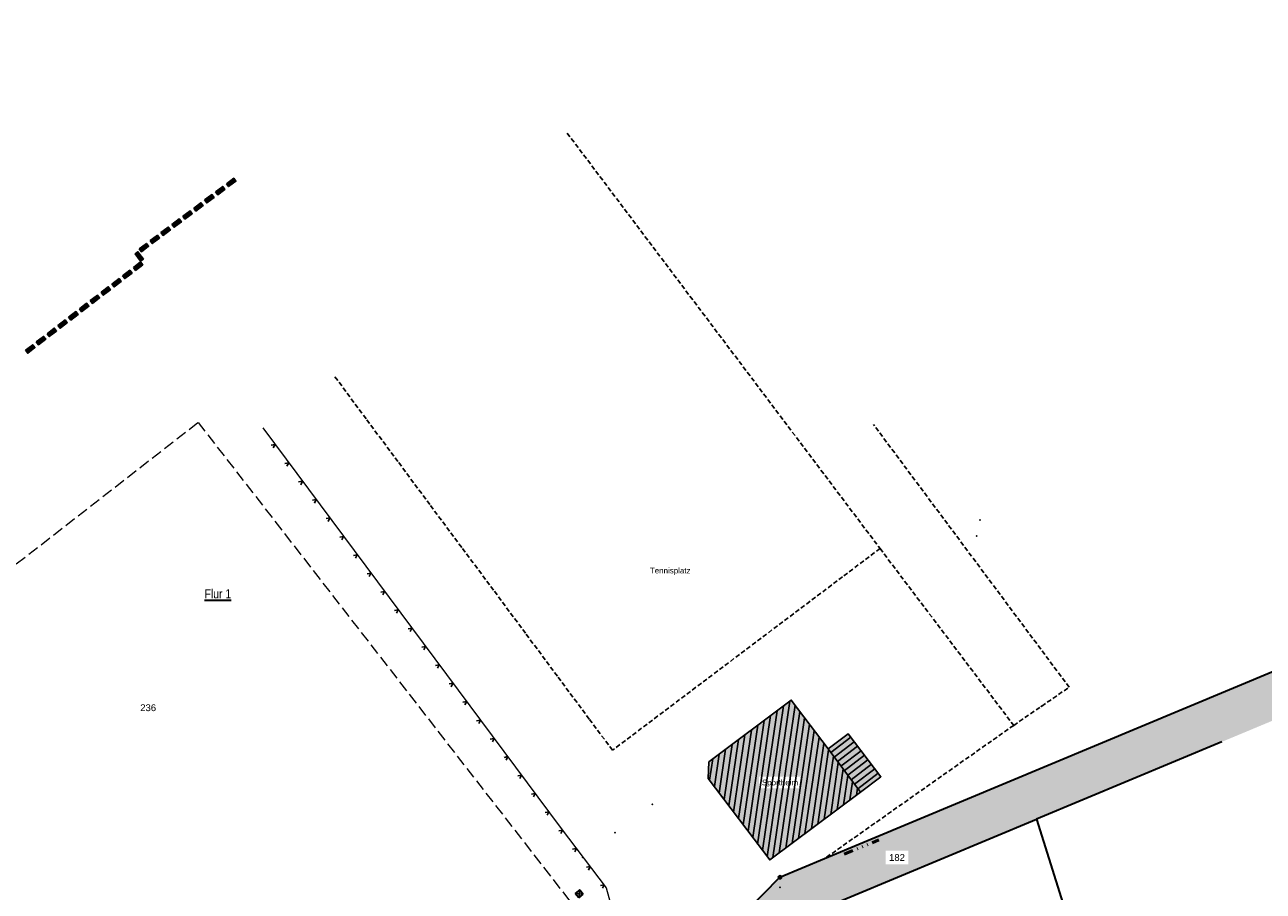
# Model space of a CAD drawing. Header units: metres. Extents: x 32322276 to 32322733, y 5638285 to 5638678.
# Tile 28 of 29: x 32322423 to 32322560, y 5638547 to 5638642. Entities that reach past the tile are written whole.
import ezdxf

# ---------------------------------------------------------------- set-up
doc = ezdxf.new("R2010")
doc.units = ezdxf.units.M
for name, pattern in [('1', [0]), ('22', [1.5, 0.5, -0.25, 0.5, -0.25]), ('26', [3.45, 1.225, -0.5, 1.225, -0.5]), ('3', [0]), ('68', [0]), ('77', [3.025, 1.025, -0.5, 0, -0.5, 0, -0.5, 0, -0.5])]:
    doc.linetypes.add(name, pattern=pattern)
doc.layers.get('0').update_dxf_attribs({"color": 1, "linetype": 'CONTINUOUS'})
for name, color, linetype in [('alte Gebäude', 7, 'CONTINUOUS'), ('alte Grenzen', 7, 'CONTINUOUS'), ('altes Gebäude Füllung', 7, 'CONTINUOUS'), ('altes Gebäude Linie', 7, 'CONTINUOUS'), ('B-Plan', 7, 'CONTINUOUS'), ('Ebene 1', 7, 'CONTINUOUS'), ('Ebene 303', 7, 'CONTINUOUS'), ('Flurgrenze', 7, 'CONTINUOUS'), ('Flurstücksnummer - Straßenname', 7, 'CONTINUOUS'), ('Gebäudeschraffur', 7, 'CONTINUOUS'), ('sonstiges', 7, 'CONTINUOUS'), ('Texte  Whs Ga usw', 7, 'CONTINUOUS'), ('vorhandene Straße', 7, 'CONTINUOUS'), ('WS  GS  Hydrant  Gulli  usw', 7, 'CONTINUOUS')]:
    doc.layers.add(name, color=color, linetype=linetype)
doc.styles.add('Flurstücksnummer', font='Arial.ttf')
doc.styles.add('Textart 25', font='Arial.ttf')
doc.styles.add('Textart 40', font='Arial Narrow.ttf')
doc.styles.add('Whs ...   Eigentümer', font='Arial.ttf')

# ---------------------------------------------------------------- blocks, each defined once
blk = doc.blocks.new('S4')
at = {"color": 7}
for points in [[(-0.5, 0.5), (0.5, 0.5), (0.5, -0.5)], [(-0.5, 0.5), (-0.5, -0.5)], [(-0.5, -0.5), (0.5, -0.5)]]:
    blk.add_lwpolyline(points, dxfattribs=at)
at = {"color": 0, "lineweight": -2}
blk.add_lwpolyline([(0.408503, -0.23585, -0.5773502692), (-0.408503, -0.23585, -0.5773502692), (0, 0.471699, -0.5773502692)], format="xyb", close=True, dxfattribs=at)
for points in [[(0.333542, 0.333542), (-0.333542, -0.333542)], [(0.333542, -0.333542), (-0.333542, 0.333542)]]:
    blk.add_lwpolyline(points, dxfattribs=at)
blk = doc.blocks.new('S3')
at = {"color": 0, "lineweight": -2}
blk.add_lwpolyline([(0.433013, -0.25, -0.5773502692), (-0.433013, -0.25, -0.5773502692), (0, 0.5, -0.5773502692)], format="xyb", close=True, dxfattribs=at)
blk = doc.blocks.new('*X27')
at = {"color": 7, "linetype": '3', "lineweight": 25}
for p, q in [((32322511.954147, 5638561.965298), (32322514.166706, 5638563.656043)), ((32322512.329463, 5638561.465507), (32322514.546191, 5638563.159438)), ((32322512.704778, 5638560.965716), (32322514.925676, 5638562.662833)), ((32322513.080094, 5638560.465926), (32322515.305161, 5638562.166229)), ((32322513.45541, 5638559.966135), (32322515.684646, 5638561.669624)), ((32322513.830725, 5638559.466345), (32322516.064131, 5638561.173019)), ((32322514.206041, 5638558.966554), (32322516.443616, 5638560.676415)), ((32322514.581357, 5638558.466763), (32322516.8231, 5638560.17981)), ((32322514.956672, 5638557.966973), (32322517.202585, 5638559.683205))]:
    blk.add_line(p, q, dxfattribs=at)
blk = doc.blocks.new('*X76')
at = {"color": 7, "linetype": '3', "lineweight": 25}
for p, q in [((32322506.039637, 5638566.569743), (32322503.900904, 5638551.882476)), ((32322506.748461, 5638567.100115), (32322504.430177, 5638551.179826)), ((32322507.457284, 5638567.630487), (32322504.95945, 5638550.477176)), ((32322508.025786, 5638567.19723), (32322505.576471, 5638550.377117)), ((32322508.554783, 5638566.492685), (32322506.285252, 5638550.907197)), ((32322503.913167, 5638564.978628), (32322502.313085, 5638553.990427)), ((32322504.62199, 5638565.508999), (32322502.842358, 5638553.287777)), ((32322505.330814, 5638566.039371), (32322503.371631, 5638552.585127)), ((32322509.08378, 5638565.78814), (32322506.994033, 5638551.437277)), ((32322509.612777, 5638565.083595), (32322507.702814, 5638551.967357)), ((32322502.49552, 5638563.917884), (32322501.254539, 5638555.395727)), ((32322503.204343, 5638564.448256), (32322501.783812, 5638554.693077)), ((32322510.141774, 5638564.37905), (32322508.411595, 5638552.497437)), ((32322510.670772, 5638563.674505), (32322509.120376, 5638553.027518)), ((32322500.369049, 5638562.326768), (32322499.666719, 5638557.503678)), ((32322501.077873, 5638562.85714), (32322500.195992, 5638556.801028)), ((32322501.786696, 5638563.387512), (32322500.725266, 5638556.098378)), ((32322511.199769, 5638562.96996), (32322509.829157, 5638553.557598)), ((32322511.728767, 5638562.265426), (32322510.537938, 5638554.087678)), ((32322498.951402, 5638561.266024), (32322498.608173, 5638558.908978)), ((32322499.660226, 5638561.796396), (32322499.137446, 5638558.206328)), ((32322512.257777, 5638561.560968), (32322511.246719, 5638554.617758)), ((32322512.786787, 5638560.85651), (32322511.9555, 5638555.147838)), ((32322513.315797, 5638560.152052), (32322512.664281, 5638555.677918)), ((32322513.844806, 5638559.447594), (32322513.373062, 5638556.207998)), ((32322514.373816, 5638558.743136), (32322514.081843, 5638556.738078)), ((32322514.902826, 5638558.038678), (32322514.790624, 5638557.268158))]:
    blk.add_line(p, q, dxfattribs=at)
blk = doc.blocks.new('S157')
at = {"lineweight": -2}
blk.add_hatch(color=0, dxfattribs=at).paths.add_polyline_path([(-0.5, 0.2), (0.5, 0.2), (0.5, -0.2), (-0.5, -0.2)], flags=0)
at = {"color": 0, "lineweight": -2}
blk.add_lwpolyline([(0.5, -0.2), (-0.5, -0.2), (-0.5, 0.2), (0.5, 0.2)], close=True, dxfattribs=at)
for points in [[(0.45, 0.15), (-0.45, 0.15)], [(-0.45, 0.1), (0.45, 0.1)], [(0.45, 0.05), (-0.45, 0.05)], [(0.45, 0), (-0.45, 0)], [(-0.45, -0.05), (0.45, -0.05)], [(0.45, -0.1), (-0.45, -0.1)], [(-0.45, -0.15), (0.45, -0.15)]]:
    blk.add_lwpolyline(points, dxfattribs=at)
blk = doc.blocks.new('S20', base_point=(0, -0.5))
at = {"color": 0, "lineweight": -2}
blk.add_lwpolyline([(-0.5, 0.5), (0, -0.5), (0.5, 0.5)], dxfattribs=at)

msp = doc.modelspace()

# ---------------------------------------------------------------- hatches: boundary and pattern name
at = {"layer": 'altes Gebäude Füllung', "lineweight": 25, "true_color": 0xcccccc}
for points in [[(32322515.23, 5638557.6), (32322505.23, 5638550.12), (32322498.46, 5638559.11), (32322498.51, 5638560.93), (32322507.61, 5638567.75), (32322511.66, 5638562.36)], [(32322513.88, 5638564.03), (32322517.5, 5638559.29), (32322515.23, 5638557.6), (32322511.66, 5638562.36)]]:
    msp.add_hatch(color=254, dxfattribs=at).paths.add_polyline_path(points, flags=0)
at = {"layer": 'vorhandene Straße', "lineweight": 25, "true_color": 0xe6d499}
msp.add_hatch(color=41, dxfattribs=at).paths.add_polyline_path([(32322377.69, 5638390.9), (32322364.47, 5638375.55), (32322363.62, 5638369.78), (32322362.44, 5638373.95), (32322353.06, 5638375.49), (32322375.3, 5638401.46), (32322379.08, 5638406.55), (32322384.2, 5638413.46), (32322386.83, 5638416.99), (32322422.41, 5638465.87), (32322453.75, 5638495.38), (32322494.45, 5638536.25), (32322502.62, 5638544.46), (32322506.36, 5638548.22), (32322511.28, 5638550.27), (32322641.05, 5638604.39), (32322678.63, 5638620.06), (32322717.2, 5638636.14), (32322731.68, 5638642.18), (32322732.57, 5638639.32), (32322733.16, 5638637.43), (32322725.75, 5638634.3), (32322707.94, 5638626.88), (32322703.89, 5638625.19), (32322652.74, 5638603.86), (32322629.93, 5638594.35), (32322620.77, 5638590.53), (32322600.96, 5638582.27), (32322585.7, 5638575.9), (32322572.62, 5638570.45), (32322555.09, 5638563.14), (32322534.66, 5638554.61), (32322509.09, 5638543.95), (32322496.04, 5638531.13), (32322471.49, 5638507.04), (32322467.67, 5638503.29), (32322467.2, 5638502.83), (32322456.8, 5638492.63), (32322456.19, 5638492.03), (32322443.5, 5638479.57), (32322442.46, 5638478.55), (32322428.07, 5638464.43), (32322426.14, 5638462.53), (32322403.12, 5638431.66), (32322396.11, 5638412.28), (32322385.51, 5638399.98)], flags=0)

# ---------------------------------------------------------------- linework, layer by layer
at = {"layer": 'alte Gebäude', "color": 7, "linetype": '3', "lineweight": 25}
msp.add_line((32322511.66, 5638562.36), (32322515.23, 5638557.6), dxfattribs=at)
msp.add_lwpolyline([(32322515.23, 5638557.6), (32322517.5, 5638559.29), (32322513.88, 5638564.03), (32322511.66, 5638562.36)], dxfattribs=at)
at = {"layer": 'alte Grenzen', "color": 7, "linetype": '1', "lineweight": 35}
for p, q in [((32322555.09, 5638563.14), (32322534.66, 5638554.61)), ((32322534.66, 5638554.61), (32322600.02, 5638345.69))]:
    msp.add_line(p, q, dxfattribs=at)
msp.add_lwpolyline([(32322453.75, 5638495.38), (32322494.45, 5638536.25), (32322502.62, 5638544.46), (32322506.36, 5638548.22)], dxfattribs=at)
at = {"layer": 'Ebene 1', "color": 7, "linetype": '77', "lineweight": 50}
msp.add_line((32322513.45, 5638550.77), (32322517.26, 5638552.33), dxfattribs=at)
at = {"layer": 'Ebene 303', "color": 7, "linetype": '68', "lineweight": 18}
msp.add_lwpolyline([(32322449.31, 5638597.74), (32322482.24, 5638553.61), (32322487.21, 5638547.07), (32322489.66, 5638538.16), (32322483.52, 5638533.37)], dxfattribs=at)
at = {"layer": 'Flurgrenze', "color": 7, "true_color": 0xffffff}
for p in [(32322528.41, 5638587.61), (32322528.05, 5638585.85), (32322535.2, 5638567.06), (32322492.29, 5638556.27), (32322488.15, 5638553.12), (32322484.61, 5638550.42), (32322506.38, 5638547.09, 113.38)]:
    msp.add_point(p, dxfattribs=at)
at = {"layer": 'WS  GS  Hydrant  Gulli  usw', "color": 7, "linetype": '22', "lineweight": 25}
for p, q in [((32322482.9, 5638630.24), (32322517.4, 5638584.45)), ((32322517.4, 5638584.45), (32322532.14, 5638564.96))]:
    msp.add_line(p, q, dxfattribs=at)
msp.add_lwpolyline([(32322532.14, 5638564.96), (32322538.26, 5638569.16), (32322524.84, 5638587.17), (32322516.68, 5638598.12)], dxfattribs=at)

# ---------------------------------------------------------------- block references
at = {"layer": 'alte Grenzen', "color": 7, "xscale": 0.375, "yscale": 0.375}
msp.add_blockref('S3', (32322506.36, 5638548.22), dxfattribs=at)
at = {"layer": 'B-Plan', "color": 7, "xscale": 1.0025, "yscale": 1.0025}
for p, rotation in [((32322445.83, 5638624.8), 216.656167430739), ((32322444.63, 5638623.9), 216.656167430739), ((32322442.22, 5638622.11), 216.656167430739), ((32322443.43, 5638623.01), 216.656167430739), ((32322441.02, 5638621.22), 216.656167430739), ((32322438.61, 5638619.43), 216.656167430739), ((32322439.82, 5638620.32), 216.656167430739), ((32322437.41, 5638618.53), 216.656167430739), ((32322435.69, 5638616.64), 306.716468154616), ((32322436.21, 5638617.63), 216.656167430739), ((32322435.57, 5638615.58), 217.464762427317), ((32322433.19, 5638613.75), 217.464762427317), ((32322434.38, 5638614.67), 217.464762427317), ((32322432, 5638612.84), 217.464762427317), ((32322429.62, 5638611.02), 217.464762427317), ((32322430.81, 5638611.93), 217.464762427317), ((32322428.43, 5638610.1), 217.464762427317), ((32322426.05, 5638608.28), 217.464762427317), ((32322427.24, 5638609.19), 217.464762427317), ((32322424.86, 5638607.37), 217.464762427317), ((32322423.67, 5638606.45), 217.464762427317)]:
    msp.add_blockref('S157', p, dxfattribs=dict(at, rotation=rotation))
at = {"layer": 'Ebene 303', "color": 7, "xscale": 0.375, "yscale": 0.375}
for p, rotation in [((32322450.67, 5638595.91), 126.725057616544), ((32322452.18, 5638593.89), 126.725057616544), ((32322453.69, 5638591.86), 126.725057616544), ((32322455.2, 5638589.84), 126.725057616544), ((32322456.71, 5638587.82), 126.725057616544), ((32322458.22, 5638585.79), 126.725057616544), ((32322459.73, 5638583.77), 126.725057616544), ((32322461.24, 5638581.74), 126.725057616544), ((32322462.75, 5638579.72), 126.725057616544), ((32322464.26, 5638577.7), 126.725057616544), ((32322465.77, 5638575.67), 126.725057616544), ((32322467.28, 5638573.65), 126.725057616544), ((32322468.79, 5638571.63), 126.725057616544), ((32322470.3, 5638569.6), 126.725057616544), ((32322471.81, 5638567.58), 126.725057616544), ((32322473.32, 5638565.55), 126.725057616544), ((32322474.83, 5638563.53), 126.725057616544), ((32322476.34, 5638561.51), 126.725057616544), ((32322477.85, 5638559.48), 126.725057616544), ((32322479.36, 5638557.46), 126.725057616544), ((32322480.87, 5638555.43), 126.725057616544), ((32322482.38, 5638553.41), 127.268151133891), ((32322483.91, 5638551.4), 127.268151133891), ((32322485.44, 5638549.39), 127.268151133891), ((32322486.97, 5638547.38), 127.268151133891)]:
    msp.add_blockref('S20', p, dxfattribs=dict(at, rotation=rotation))
at = {"layer": 'Gebäudeschraffur', "color": 7, "true_color": 0xffffff}
msp.add_blockref('*X27', (0, 0), dxfattribs=at)
at = {"layer": 'WS  GS  Hydrant  Gulli  usw', "color": 7, "xscale": 0.6275, "yscale": 0.6275, "rotation": 38.912366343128}
msp.add_blockref('S4', (32322484.23, 5638546.39, 112.91), dxfattribs=at)

# ---------------------------------------------------------------- next in the draw order: texts
at = {"layer": 'Flurstücksnummer - Straßenname', "color": 7, "lineweight": 35, "insert": (32322442.9, 5638578.95), "char_height": 1.002, "attachment_point": 7, "line_spacing_factor": 0.84, "style": 'Textart 40', "bg_fill": 2}
msp.add_mtext('\\LFlur 1\\l', dxfattribs=at)
at = {"layer": 'Flurstücksnummer - Straßenname', "color": 7, "lineweight": 30, "char_height": 0.75, "line_spacing_factor": 0.84, "style": 'Flurstücksnummer', "bg_fill": 2}
for s, insert, attachment_point in [('236', (32322436.68, 5638566.9), 5), ('182', (32322519.27, 5638550.01), 8)]:
    msp.add_mtext(s, dxfattribs=dict(at, insert=insert, attachment_point=attachment_point))
at = {"layer": 'sonstiges', "color": 7, "lineweight": 18, "insert": (32322494.26, 5638581.93), "char_height": 0.6275, "attachment_point": 5, "line_spacing_factor": 0.84, "style": 'Textart 25', "bg_fill": 2}
msp.add_mtext('Tennisplatz', dxfattribs=at)
at = {"layer": 'Texte  Whs Ga usw', "color": 7, "lineweight": 25, "insert": (32322504.37, 5638558.16), "char_height": 0.627, "attachment_point": 7, "line_spacing_factor": 0.84, "style": 'Whs ...   Eigentümer', "bg_fill": 2}
msp.add_mtext('Sportheim', dxfattribs=at)

# ---------------------------------------------------------------- next in the draw order: linework, layer by layer
at = {"layer": 'alte Gebäude', "color": 7, "linetype": '3', "lineweight": 25}
msp.add_lwpolyline([(32322511.66, 5638562.36), (32322507.61, 5638567.75), (32322498.51, 5638560.93), (32322498.46, 5638559.11), (32322505.23, 5638550.12), (32322515.23, 5638557.6)], dxfattribs=at)
at = {"layer": 'alte Grenzen', "color": 7, "linetype": '1', "lineweight": 35}
for points in [[(32322506.36, 5638548.22), (32322511.28, 5638550.27), (32322641.05, 5638604.39)], [(32322496.04, 5638531.13), (32322509.09, 5638543.95), (32322534.66, 5638554.61)]]:
    msp.add_lwpolyline(points, dxfattribs=at)
at = {"layer": 'WS  GS  Hydrant  Gulli  usw', "color": 7, "linetype": '22', "lineweight": 25}
msp.add_line((32322532.14, 5638564.96), (32322511.28, 5638550.27), dxfattribs=at)
msp.add_lwpolyline([(32322517.4, 5638584.45), (32322513.27, 5638581.34), (32322487.89, 5638562.22), (32322485.32, 5638565.66), (32322481.81, 5638570.39), (32322478.29, 5638575.12), (32322474.78, 5638579.85), (32322471.26, 5638584.58), (32322467.74, 5638589.3), (32322464.23, 5638594.03), (32322460.71, 5638598.76), (32322457.22, 5638603.46)], dxfattribs=at)
at = {"layer": 'WS  GS  Hydrant  Gulli  usw', "color": 7, "linetype": '26', "lineweight": 18}
msp.add_polyline3d([(32322360.33, 5638534.23, 112.88), (32322361.06, 5638534.8, 112.89), (32322360.88, 5638535.08, 112.89), (32322442.19, 5638598.36, 112.89), (32322484.19, 5638544.29, 112.94), (32322402.07, 5638480.45, 112.95)], close=True, dxfattribs=at)

# ---------------------------------------------------------------- next in the draw order: block references
at = {"layer": 'altes Gebäude Linie', "color": 7, "true_color": 0xffffff}
msp.add_blockref('*X76', (0, 0), dxfattribs=at)

doc.saveas('drawing.dxf')
